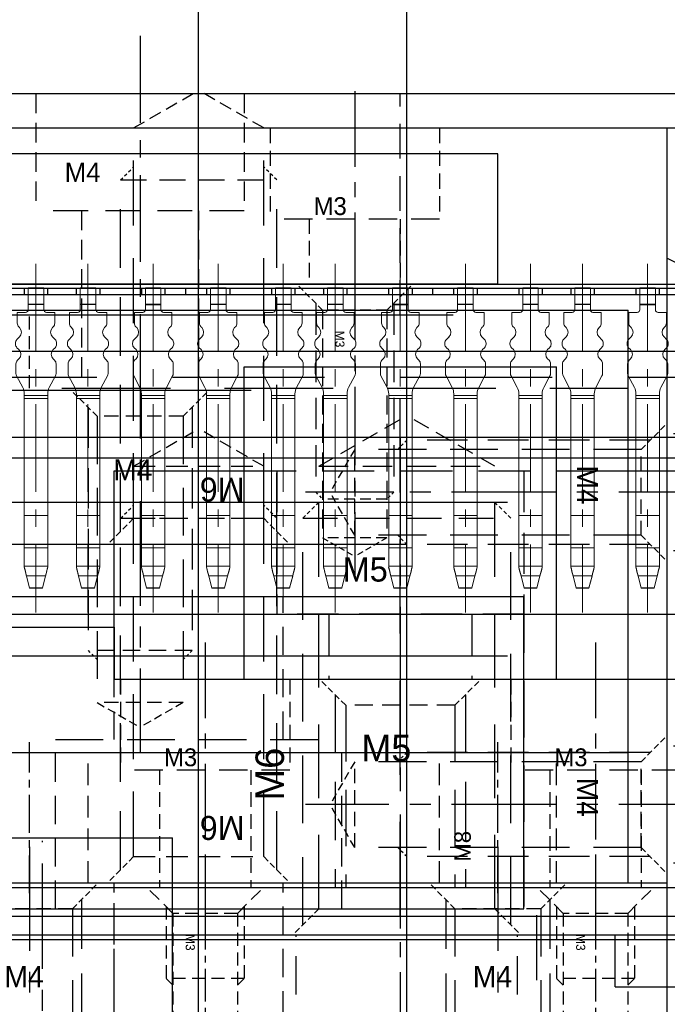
# Model space of a CAD drawing. Header units: millimetres. Extents: x -1657 to 8845, y -11980 to 3013.
# Tile 18 of 256: x 313 to 338, y -924 to -886. Entities that reach past the tile are written whole.
import ezdxf

# ---------------------------------------------------------------- set-up
doc = ezdxf.new("R2010")
doc.units = ezdxf.units.MM
doc.linetypes.add('CENTER', pattern=[2, 1.25, -0.25, 0.25, -0.25])
doc.linetypes.add('DASHED', pattern=[0.75, 0.5, -0.25])
for name, color, linetype in [('01', 6, 'Continuous'), ('图层13', 17, 'Continuous'), ('图层14', 143, 'Continuous'), ('图层17', 150, 'Continuous'), ('图层177', 185, 'Continuous'), ('图层18', 224, 'Continuous'), ('图层19', 51, 'Continuous'), ('图层34', 132, 'Continuous'), ('图层49', 241, 'Continuous'), ('图层60', 143, 'Continuous'), ('图层82', 193, 'Continuous'), ('图层86', 101, 'Continuous'), ('图层91', 161, 'Continuous'), ('导柱', 252, 'Continuous'), ('裁切线轨', 252, 'Continuous')]:
    doc.layers.add(name, color=color, linetype=linetype)

# ---------------------------------------------------------------- blocks, each defined once
blk = doc.blocks.new('10672')
at = {"layer": '01', "color": 1, "linetype": 'CENTER', "lineweight": 9, "ltscale": 2.695376}
for p, q in [((0.717, 1.864), (0.717, -11.529)), ((3.217, 1.864), (3.217, -11.529)), ((5.217, 1.864), (5.217, -11.529)), ((7.717, 1.864), (7.717, -11.529))]:
    blk.add_line(p, q, dxfattribs=at)
at = {"layer": '01', "ltscale": 1.375}
for p, q in [((-0.53, 0.935), (8.97, 0.935)), ((-0.53, 0.685), (-0.53, 0.935)), ((8.97, 0.685), (8.97, 0.935)), ((-0.53, 0.685), (8.97, 0.685))]:
    blk.add_line(p, q, dxfattribs=at)
at = {"layer": '01', "ltscale": 0.075}
for p, q in [((0.267, 0.935), (0.267, 0.685)), ((1.167, 0.935), (1.167, 0.685)), ((2.767, 0.935), (2.767, 0.685)), ((3.667, 0.935), (3.667, 0.685)), ((4.767, 0.935), (4.767, 0.685)), ((5.667, 0.935), (5.667, 0.685)), ((7.267, 0.935), (7.267, 0.685)), ((8.167, 0.935), (8.167, 0.685))]:
    blk.add_line(p, q, dxfattribs=at)
at = {"layer": '01', "linetype": 'Continuous', "lineweight": 15}
for p, q in [((0.42, 0.935), (0.42, 0.1)), ((1.02, 0.935), (1.02, 0.1)), ((2.92, 0.935), (2.92, 0.1)), ((3.52, 0.935), (3.52, 0.1)), ((4.92, 0.935), (4.92, 0.1)), ((5.52, 0.935), (5.52, 0.1)), ((7.42, 0.935), (7.42, 0.1)), ((8.02, 0.935), (8.02, 0.1)), ((0, 0), (0.32, 0)), ((0, 0), (0.32, 0)), ((0, -0.417), (0, 0)), ((0.42, 0.297), (1.02, 0.297)), ((1.44, 0), (1.12, 0)), ((1.44, 0), (1.12, 0)), ((1.44, -0.417), (1.44, 0)), ((2.5, -0.417), (2.5, 0)), ((2.5, 0), (2.82, 0)), ((2.5, 0), (2.82, 0)), ((2.92, 0.297), (3.52, 0.297)), ((3.94, 0), (3.62, 0)), ((3.94, 0), (3.62, 0)), ((3.94, -0.417), (3.94, 0)), ((4.5, -0.417), (4.5, 0)), ((4.5, 0), (4.82, 0)), ((4.5, 0), (4.82, 0)), ((4.92, 0.297), (5.52, 0.297)), ((5.94, 0), (5.62, 0)), ((5.94, 0), (5.62, 0)), ((5.94, -0.417), (5.94, 0)), ((7, -0.417), (7, 0)), ((7, 0), (7.32, 0)), ((7, 0), (7.32, 0)), ((8.44, 0), (8.12, 0)), ((8.44, 0), (8.12, 0)), ((8.44, -0.417), (8.44, 0)), ((0.088, -0.588), (0.059, -0.559)), ((1.352, -0.588), (1.381, -0.559)), ((2.588, -0.588), (2.559, -0.559)), ((3.852, -0.588), (3.881, -0.559)), ((4.588, -0.588), (4.559, -0.559)), ((5.852, -0.588), (5.881, -0.559)), ((7.088, -0.588), (7.059, -0.559)), ((8.352, -0.588), (8.381, -0.559)), ((-0.011, -1.041), (0.088, -0.942)), ((1.451, -1.041), (1.352, -0.942)), ((2.489, -1.041), (2.588, -0.942)), ((3.951, -1.041), (3.852, -0.942)), ((4.489, -1.041), (4.588, -0.942)), ((5.951, -1.041), (5.852, -0.942)), ((6.989, -1.041), (7.088, -0.942)), ((8.451, -1.041), (8.352, -0.942)), ((-0.07, -1.217), (-0.07, -1.183)), ((0.063, -1.433), (-0.011, -1.359)), ((1.377, -1.433), (1.451, -1.359)), ((1.51, -1.217), (1.51, -1.183)), ((2.43, -1.217), (2.43, -1.183)), ((2.563, -1.433), (2.489, -1.359)), ((3.877, -1.433), (3.951, -1.359)), ((4.01, -1.217), (4.01, -1.183)), ((4.43, -1.217), (4.43, -1.183)), ((4.563, -1.433), (4.489, -1.359)), ((5.877, -1.433), (5.951, -1.359)), ((6.01, -1.217), (6.01, -1.183)), ((6.93, -1.217), (6.93, -1.183)), ((7.063, -1.433), (6.989, -1.359)), ((8.377, -1.433), (8.451, -1.359)), ((8.51, -1.217), (8.51, -1.183)), ((0.009, -1.841), (0.063, -1.787)), ((1.431, -1.841), (1.377, -1.787)), ((2.509, -1.841), (2.563, -1.787)), ((3.931, -1.841), (3.877, -1.787)), ((4.509, -1.841), (4.563, -1.787)), ((5.931, -1.841), (5.877, -1.787)), ((7.009, -1.841), (7.063, -1.787)), ((8.431, -1.841), (8.377, -1.787)), ((-0.05, -2.35), (-0.05, -1.983)), ((1.49, -2.35), (1.49, -1.983)), ((2.45, -2.35), (2.45, -1.983)), ((3.99, -2.35), (3.99, -1.983)), ((4.45, -2.35), (4.45, -1.983)), ((5.99, -2.35), (5.99, -1.983)), ((6.95, -2.35), (6.95, -1.983)), ((8.49, -2.35), (8.49, -1.983)), ((0.211, -2.89), (-0.026, -2.444)), ((1.229, -2.89), (1.466, -2.444)), ((2.711, -2.89), (2.474, -2.444)), ((3.729, -2.89), (3.966, -2.444)), ((4.711, -2.89), (4.474, -2.444)), ((5.729, -2.89), (5.966, -2.444)), ((7.211, -2.89), (6.974, -2.444)), ((8.229, -2.89), (8.466, -2.444)), ((0.27, -3.2), (0.27, -3.125)), ((1.17, -3.2), (0.27, -3.2)), ((0.27, -3.306), (0.27, -3.2)), ((1.17, -3.306), (0.27, -3.306)), ((0.27, -7.808), (0.27, -3.306)), ((1.17, -3.2), (1.17, -3.125)), ((1.17, -3.306), (1.17, -3.2)), ((1.17, -7.808), (1.17, -3.306)), ((2.77, -3.2), (2.77, -3.125)), ((3.67, -3.2), (2.77, -3.2)), ((2.77, -3.306), (2.77, -3.2)), ((3.67, -3.306), (2.77, -3.306)), ((2.77, -7.808), (2.77, -3.306)), ((3.67, -3.2), (3.67, -3.125)), ((3.67, -3.306), (3.67, -3.2)), ((3.67, -7.808), (3.67, -3.306)), ((4.77, -3.2), (4.77, -3.125)), ((5.67, -3.2), (4.77, -3.2)), ((4.77, -3.306), (4.77, -3.2)), ((5.67, -3.306), (4.77, -3.306)), ((4.77, -7.808), (4.77, -3.306)), ((5.67, -3.2), (5.67, -3.125)), ((5.67, -3.306), (5.67, -3.2)), ((5.67, -7.808), (5.67, -3.306)), ((7.27, -3.2), (7.27, -3.125)), ((8.17, -3.2), (7.27, -3.2)), ((7.27, -3.306), (7.27, -3.2)), ((8.17, -3.306), (7.27, -3.306)), ((7.27, -7.808), (7.27, -3.306)), ((8.17, -3.2), (8.17, -3.125)), ((8.17, -3.306), (8.17, -3.2)), ((8.17, -7.808), (8.17, -3.306)), ((1.17, -7.808), (0.27, -7.808)), ((0.27, -9.051), (0.27, -7.808)), ((1.17, -9.051), (1.17, -7.808)), ((3.67, -7.808), (2.77, -7.808)), ((2.77, -9.051), (2.77, -7.808)), ((3.67, -9.051), (3.67, -7.808)), ((5.67, -7.808), (4.77, -7.808)), ((4.77, -9.051), (4.77, -7.808)), ((5.67, -9.051), (5.67, -7.808)), ((8.17, -7.808), (7.27, -7.808)), ((7.27, -9.051), (7.27, -7.808)), ((8.17, -9.051), (8.17, -7.808)), ((1.17, -9.051), (0.27, -9.051)), ((0.27, -9.747), (0.27, -9.051)), ((1.17, -9.747), (1.17, -9.051)), ((3.67, -9.051), (2.77, -9.051)), ((2.77, -9.747), (2.77, -9.051)), ((3.67, -9.747), (3.67, -9.051)), ((5.67, -9.051), (4.77, -9.051)), ((4.77, -9.747), (4.77, -9.051)), ((5.67, -9.747), (5.67, -9.051)), ((8.17, -9.051), (7.27, -9.051)), ((7.27, -9.747), (7.27, -9.051)), ((8.17, -9.747), (8.17, -9.051)), ((1.17, -9.747), (0.27, -9.747)), ((0.27, -9.782), (0.27, -9.747)), ((0.27, -9.797), (0.27, -9.782)), ((1.17, -9.782), (1.17, -9.747)), ((1.17, -9.782), (1.17, -9.797)), ((3.67, -9.747), (2.77, -9.747)), ((2.77, -9.782), (2.77, -9.747)), ((2.77, -9.797), (2.77, -9.782)), ((3.67, -9.782), (3.67, -9.747)), ((3.67, -9.782), (3.67, -9.797)), ((5.67, -9.747), (4.77, -9.747)), ((4.77, -9.782), (4.77, -9.747)), ((4.77, -9.797), (4.77, -9.782)), ((5.67, -9.782), (5.67, -9.747)), ((5.67, -9.782), (5.67, -9.797)), ((8.17, -9.747), (7.27, -9.747)), ((7.27, -9.782), (7.27, -9.747)), ((7.27, -9.797), (7.27, -9.782)), ((8.17, -9.782), (8.17, -9.747)), ((8.17, -9.782), (8.17, -9.797)), ((1.083, -10.129), (0.355, -10.129)), ((0.355, -10.129), (0.47, -10.587)), ((0.47, -10.6), (0.355, -10.142)), ((0.965, -10.587), (1.083, -10.129)), ((1.083, -10.142), (0.965, -10.6)), ((3.583, -10.129), (2.855, -10.129)), ((2.855, -10.129), (2.97, -10.587)), ((2.97, -10.6), (2.855, -10.142)), ((3.465, -10.587), (3.583, -10.129)), ((3.583, -10.142), (3.465, -10.6)), ((5.583, -10.129), (4.855, -10.129)), ((4.855, -10.129), (4.97, -10.587)), ((4.97, -10.6), (4.855, -10.142)), ((5.465, -10.587), (5.583, -10.129)), ((5.583, -10.142), (5.465, -10.6)), ((8.083, -10.129), (7.355, -10.129)), ((7.355, -10.129), (7.47, -10.587)), ((7.47, -10.6), (7.355, -10.142)), ((7.965, -10.587), (8.083, -10.129)), ((8.083, -10.142), (7.965, -10.6)), ((0.47, -10.587), (0.47, -10.6)), ((0.965, -10.587), (0.47, -10.587)), ((0.965, -10.6), (0.965, -10.587)), ((2.97, -10.587), (2.97, -10.6)), ((3.465, -10.587), (2.97, -10.587)), ((3.465, -10.6), (3.465, -10.587)), ((4.97, -10.587), (4.97, -10.6)), ((5.465, -10.587), (4.97, -10.587)), ((5.465, -10.6), (5.465, -10.587)), ((7.47, -10.587), (7.47, -10.6)), ((7.965, -10.587), (7.47, -10.587)), ((7.965, -10.6), (7.965, -10.587)), ((0.965, -10.6), (0.47, -10.6)), ((3.465, -10.6), (2.97, -10.6)), ((5.465, -10.6), (4.97, -10.6)), ((7.965, -10.6), (7.47, -10.6))]:
    blk.add_line(p, q, dxfattribs=at)
at = {"layer": '01'}
for p, q in [((1.02, 0.935), (0.42, 0.935)), ((3.52, 0.935), (2.92, 0.935)), ((5.52, 0.935), (4.92, 0.935)), ((8.02, 0.935), (7.42, 0.935)), ((1.02, 0.297), (0.42, 0.297)), ((3.52, 0.297), (2.92, 0.297)), ((3.52, 0.297), (2.92, 0.297)), ((5.52, 0.297), (4.92, 0.297)), ((7.42, 0.297), (8.02, 0.297)), ((8.02, 0.297), (7.42, 0.297))]:
    blk.add_line(p, q, dxfattribs=at)
at = {"layer": '01', "linetype": 'Continuous', "lineweight": 15}
for centre, radius, start, end in [((0.32, 0.1), 0.1, 270, 0), ((0.32, 0.1), 0.1, 270, 0), ((1.12, 0.1), 0.1, 180, 270), ((1.12, 0.1), 0.1, 180, 270), ((2.82, 0.1), 0.1, 270, 0), ((2.82, 0.1), 0.1, 270, 0), ((3.62, 0.1), 0.1, 180, 270), ((3.62, 0.1), 0.1, 180, 270), ((4.82, 0.1), 0.1, 270, 0), ((4.82, 0.1), 0.1, 270, 0), ((5.62, 0.1), 0.1, 180, 270), ((5.62, 0.1), 0.1, 180, 270), ((7.32, 0.1), 0.1, 270, 0), ((7.32, 0.1), 0.1, 270, 0), ((8.12, 0.1), 0.1, 180, 270), ((8.12, 0.1), 0.1, 180, 270), ((0.2, -0.417), 0.2, 180, 225), ((-0.089, -0.765), 0.25, 315, 45), ((1.529, -0.765), 0.25, 135, 225), ((1.24, -0.417), 0.2, 315, 0), ((2.7, -0.417), 0.2, 180, 225), ((2.411, -0.765), 0.25, 315, 45), ((4.029, -0.765), 0.25, 135, 225), ((3.74, -0.417), 0.2, 315, 0), ((4.7, -0.417), 0.2, 180, 225), ((4.411, -0.765), 0.25, 315, 45), ((6.029, -0.765), 0.25, 135, 225), ((5.74, -0.417), 0.2, 315, 0), ((7.2, -0.417), 0.2, 180, 225), ((6.911, -0.765), 0.25, 315, 45), ((8.529, -0.765), 0.25, 135, 225), ((8.24, -0.417), 0.2, 315, 0), ((0.13, -1.183), 0.2, 135, 180), ((1.31, -1.183), 0.2, 0, 45), ((2.63, -1.183), 0.2, 135, 180), ((3.81, -1.183), 0.2, 0, 45), ((4.63, -1.183), 0.2, 135, 180), ((5.81, -1.183), 0.2, 0, 45), ((7.13, -1.183), 0.2, 135, 180), ((8.31, -1.183), 0.2, 0, 45), ((0.13, -1.217), 0.2, 180, 225), ((-0.114, -1.61), 0.25, 315, 45), ((1.554, -1.61), 0.25, 135, 225), ((1.31, -1.217), 0.2, 315, 0), ((2.63, -1.217), 0.2, 180, 225), ((2.386, -1.61), 0.25, 315, 45), ((4.054, -1.61), 0.25, 135, 225), ((3.81, -1.217), 0.2, 315, 0), ((4.63, -1.217), 0.2, 180, 225), ((4.386, -1.61), 0.25, 315, 45), ((6.054, -1.61), 0.25, 135, 225), ((5.81, -1.217), 0.2, 315, 0), ((7.13, -1.217), 0.2, 180, 225), ((6.886, -1.61), 0.25, 315, 45), ((8.554, -1.61), 0.25, 135, 225), ((8.31, -1.217), 0.2, 315, 0), ((0.15, -1.983), 0.2, 135, 180), ((1.29, -1.983), 0.2, 0, 45), ((2.65, -1.983), 0.2, 135, 180), ((3.79, -1.983), 0.2, 0, 45), ((4.65, -1.983), 0.2, 135, 180), ((5.79, -1.983), 0.2, 0, 45), ((7.15, -1.983), 0.2, 135, 180), ((8.29, -1.983), 0.2, 0, 45), ((0.15, -2.35), 0.2, 180, 208.0725), ((1.29, -2.35), 0.2, 331.9275, 0), ((2.65, -2.35), 0.2, 180, 208.0725), ((3.79, -2.35), 0.2, 331.9275, 0), ((4.65, -2.35), 0.2, 180, 208.0725), ((5.79, -2.35), 0.2, 331.9275, 0), ((7.15, -2.35), 0.2, 180, 208.0725), ((8.29, -2.35), 0.2, 331.9275, 0), ((-0.23, -3.125), 0.5, 0, 28.0725), ((1.67, -3.125), 0.5, 151.9275, 180), ((2.27, -3.125), 0.5, 0, 28.0725), ((2.27, -3.125), 0.5, 0, 28.0725), ((4.17, -3.125), 0.5, 151.9275, 180), ((4.27, -3.125), 0.5, 0, 28.0725), ((6.17, -3.125), 0.5, 151.9275, 180), ((6.77, -3.125), 0.5, 0, 28.0725), ((8.67, -3.125), 0.5, 151.9275, 180)]:
    blk.add_arc(centre, radius, start, end, dxfattribs=at)
for centre, major_axis, ratio, start_param, end_param in [((0.355, -10.1), (-0.137, 0.55), 0.012316, 0.950782, 1.620081), ((0.355, -10.1), (-0.2, 0.8), 0.012316, 1.179406, 1.620081), ((1.083, -10.1), (0.141, 0.55), 0.012587, 4.663251, 5.33255), ((1.083, -10.1), (0.205, 0.8), 0.012587, 4.663251, 5.103926), ((2.855, -10.1), (-0.137, 0.55), 0.012316, 0.950782, 1.620081), ((2.855, -10.1), (-0.2, 0.8), 0.012316, 1.179406, 1.620081), ((3.583, -10.1), (0.141, 0.55), 0.012587, 4.663251, 5.33255), ((3.583, -10.1), (0.205, 0.8), 0.012587, 4.663251, 5.103926), ((4.855, -10.1), (-0.137, 0.55), 0.012316, 0.950782, 1.620081), ((4.855, -10.1), (-0.2, 0.8), 0.012316, 1.179406, 1.620081), ((5.583, -10.1), (0.141, 0.55), 0.012587, 4.663251, 5.33255), ((5.583, -10.1), (0.205, 0.8), 0.012587, 4.663251, 5.103926), ((7.355, -10.1), (-0.137, 0.55), 0.012316, 0.950782, 1.620081), ((7.355, -10.1), (-0.2, 0.8), 0.012316, 1.179406, 1.620081), ((8.083, -10.1), (0.141, 0.55), 0.012587, 4.663251, 5.33255), ((8.083, -10.1), (0.205, 0.8), 0.012587, 4.663251, 5.103926)]:
    blk.add_ellipse(centre, major_axis=major_axis, ratio=ratio, start_param=start_param, end_param=end_param, dxfattribs=at)
blk = doc.blocks.new('10DF8')
at = {"layer": '图层17', "color": 1, "linetype": 'CENTER', "ltscale": 2.329099}
blk.add_line((-3.25, 4.911), (-3.25, -4.116), dxfattribs=at)
at = {"layer": '图层17', "color": 4, "linetype": 'DASHED', "ltscale": 1.166667}
for p, q in [((-6.5, 3.5), (-6.5, 0)), ((0, 3.5), (0, 0))]:
    blk.add_line(p, q, dxfattribs=at)
at = {"layer": '图层17', "color": 4, "linetype": 'DASHED', "ltscale": 2.166667}
blk.add_line((0, 0), (-6.5, 0), dxfattribs=at)
at = {"layer": '图层17', "color": 4, "linetype": 'DASHED', "ltscale": 1.125}
for p, q in [((-5, 0), (-5, -2.5)), ((-1.5, 0), (-1.5, -2.5))]:
    blk.add_line(p, q, dxfattribs=at)
at = {"layer": '图层17', "linetype": 'DASHED', "ltscale": 3}
blk.add_text('M3', height=0.6863, dxfattribs=at).set_placement((-4.832, 0.154))
blk = doc.blocks.new('3F')
at = {"color": 4, "linetype": 'DASHED', "ltscale": 0.471405}
for p, q in [((1, 1.237), (0, 2.237)), ((1, -1.237), (0, -2.237))]:
    blk.add_line(p, q, dxfattribs=at)
at = {"color": 4, "linetype": 'DASHED', "ltscale": 2.420833}
for p, q in [((0.738, 1.5), (8, 1.5)), ((0.738, -1.5), (8, -1.5))]:
    blk.add_line(p, q, dxfattribs=at)
at = {"color": 4, "linetype": 'DASHED', "ltscale": 1.458333}
for p, q in [((1, 1.237), (9.75, 1.237)), ((1, -1.237), (9.75, -1.237))]:
    blk.add_line(p, q, dxfattribs=at)
at = {"color": 4, "linetype": 'DASHED', "ltscale": 0.825}
for p, q in [((1, 1.237), (1, -1.237)), ((8.262, 1.237), (8.262, -1.237)), ((9.75, 1.237), (9.75, -1.237))]:
    blk.add_line(p, q, dxfattribs=at)
at = {"color": 4, "linetype": 'DASHED', "ltscale": 0.123744}
for p, q in [((8, 1.5), (8.262, 1.237)), ((8, -1.5), (8.262, -1.237))]:
    blk.add_line(p, q, dxfattribs=at)
at = {"color": 4, "linetype": 'DASHED'}
blk.add_line((8, 1.5), (8, -1.5), dxfattribs=at)
at = {"color": 4, "linetype": 'DASHED', "ltscale": 0.476314}
for p in [(9.75, 1.237), (9.75, -1.237)]:
    blk.add_line(p, (10.464, 0), dxfattribs=at)
at = {"color": 1, "linetype": 'CENTER', "ltscale": 2.408031}
blk.add_line((-0.867, 0), (11.173, 0), dxfattribs=at)
at = {"linetype": 'DASHED'}
blk.add_text('M3', height=0.3465, dxfattribs=at).set_placement((1.789, -0.745))
blk = doc.blocks.new('6F')
at = {"color": 4, "linetype": 'DASHED', "ltscale": 0.471405}
for p, q in [((1, 2.5), (0, 3.5)), ((1, -2.5), (0, -3.5))]:
    blk.add_line(p, q, dxfattribs=at)
at = {"color": 4, "linetype": 'DASHED', "ltscale": 4.5}
for p, q in [((0.5, 3), (14, 3)), ((0.5, -3), (14, -3))]:
    blk.add_line(p, q, dxfattribs=at)
at = {"color": 4, "linetype": 'DASHED', "ltscale": 0.235702}
for p, q in [((14, 3), (14.5, 2.5)), ((14, -3), (14.5, -2.5))]:
    blk.add_line(p, q, dxfattribs=at)
at = {"color": 4, "linetype": 'DASHED', "ltscale": 2}
blk.add_line((14, 3), (14, -3), dxfattribs=at)
at = {"color": 4, "linetype": 'DASHED', "ltscale": 1.666667}
for p, q in [((1, 2.5), (1, -2.5)), ((16, 2.5), (16, -2.5))]:
    blk.add_line(p, q, dxfattribs=at)
at = {"color": 4, "linetype": 'DASHED', "ltscale": 5}
for p, q in [((1, 2.5), (16, 2.5)), ((1, -2.5), (16, -2.5))]:
    blk.add_line(p, q, dxfattribs=at)
at = {"color": 4, "linetype": 'DASHED', "ltscale": 0.96225}
for p in [(16, 2.5), (16, -2.5)]:
    blk.add_line(p, (17.443, 0), dxfattribs=at)
at = {"color": 1, "linetype": 'CENTER', "ltscale": 4.23765}
blk.add_line((-2.156, 0), (19.033, 0), dxfattribs=at)
blk.add_text('M6', height=0.9239, rotation=90).set_placement((2.565, -1.765))
blk = doc.blocks.new('10EA9')
at = {"layer": '导柱', "ltscale": 4}
for p, q in [((-5, -19.5), (-5, 3.5)), ((0, -19.5), (0, 3.5)), ((-15, -16), (-15, 0)), ((-15, -16), (-5, -16)), ((0, -16), (93.5, -16)), ((-5, -19.5), (0, -19.5))]:
    blk.add_line(p, q, dxfattribs=at)
at = {"layer": '导柱', "color": 1, "linetype": 'CENTER', "ltscale": 25.52}
blk.add_line((-23.8, -8), (103.8, -8), dxfattribs=at)
at = {"layer": '导柱', "ltscale": 4}
blk.add_blockref('6F', (-15, -8), dxfattribs=at)
blk = doc.blocks.new('8F')
at = {"color": 4, "linetype": 'DASHED', "ltscale": 0.471405}
for p, q in [((1, 3.375), (0, 4.375)), ((1, -3.375), (0, -4.375))]:
    blk.add_line(p, q, dxfattribs=at)
at = {"color": 4, "linetype": 'DASHED', "ltscale": 5.208333}
for p, q in [((0.375, 4), (16, 4)), ((0.375, -4), (16, -4))]:
    blk.add_line(p, q, dxfattribs=at)
at = {"color": 4, "linetype": 'DASHED', "ltscale": 0.294628}
for p, q in [((16, 4), (16.625, 3.375)), ((16, -4), (16.625, -3.375))]:
    blk.add_line(p, q, dxfattribs=at)
at = {"color": 4, "linetype": 'DASHED', "ltscale": 2.666667}
blk.add_line((16, 4), (16, -4), dxfattribs=at)
at = {"color": 4, "linetype": 'DASHED', "ltscale": 2.25}
for p, q in [((1, 3.375), (1, -3.375)), ((18, 3.375), (18, -3.375))]:
    blk.add_line(p, q, dxfattribs=at)
at = {"color": 4, "linetype": 'DASHED', "ltscale": 5.666667}
for p, q in [((1, 3.375), (18, 3.375)), ((1, -3.375), (18, -3.375))]:
    blk.add_line(p, q, dxfattribs=at)
at = {"color": 4, "linetype": 'DASHED', "ltscale": 1.299038}
for p in [(18, 3.375), (18, -3.375)]:
    blk.add_line(p, (19.949, 0), dxfattribs=at)
at = {"color": 1, "linetype": 'CENTER', "ltscale": 4.620811}
blk.add_line((-2.156, 0), (20.948, 0), dxfattribs=at)
blk.add_text('M8', height=0.635).set_placement((2.81, -2.459))
blk = doc.blocks.new('114C7')
at = {"layer": '图层19', "color": 1, "linetype": 'CENTER', "ltscale": 4.971162}
blk.add_line((7, -10.692), (7, 7.323), dxfattribs=at)
at = {"layer": '图层19', "color": 4, "linetype": 'DASHED', "ltscale": 2.944444}
for p, q in [((2.75, 0), (2.75, 4.5)), ((11.25, 0), (11.25, 4.5))]:
    blk.add_line(p, q, dxfattribs=at)
at = {"layer": '图层19', "color": 4, "linetype": 'DASHED', "ltscale": 4.666667}
blk.add_line((0, 0), (14, 0), dxfattribs=at)
at = {"layer": '图层19', "color": 4, "linetype": 'DASHED', "ltscale": 2.833333}
for p, q in [((0, -8.5), (0, 0)), ((14, -8.5), (14, 0))]:
    blk.add_line(p, q, dxfattribs=at)
at = {"layer": '图层19', "ltscale": 5}
blk.add_text('M8', height=1.4234, rotation=180, dxfattribs=at).set_placement((11.345, -2.502))
blk = doc.blocks.new('12606')
at = {"layer": '图层19', "color": 1, "linetype": 'CENTER', "ltscale": 3.728372}
blk.add_line((-3.25, -7.894), (-3.25, 10.61), dxfattribs=at)
at = {"layer": '图层19', "color": 4, "linetype": 'DASHED', "ltscale": 2.166667}
for p, q in [((-6.5, 0), (-6.5, 8.5)), ((0, 0), (0, 8.5)), ((-8.75, -6.5), (-8.75, 0)), ((2.25, -6.5), (2.25, 0))]:
    blk.add_line(p, q, dxfattribs=at)
at = {"layer": '图层19', "color": 4, "linetype": 'DASHED', "ltscale": 3.666667}
blk.add_line((-8.75, 0), (2.25, 0), dxfattribs=at)
at = {"layer": '图层19', "ltscale": 4}
blk.add_text('M6', height=1.0943, rotation=90, dxfattribs=at).set_placement((0.029, -2.345))
blk = doc.blocks.new('126FD')
at = {"layer": '图层18', "color": 1, "linetype": 'CENTER', "ltscale": 3.728372}
blk.add_line((5.5, -7.894), (5.5, 7.61), dxfattribs=at)
at = {"layer": '图层18', "color": 4, "linetype": 'DASHED', "ltscale": 2.166667}
for p, q in [((2.25, 0), (2.25, 5.5)), ((8.75, 0), (8.75, 5.5)), ((0, -6.5), (0, 0)), ((11, -6.5), (11, 0))]:
    blk.add_line(p, q, dxfattribs=at)
at = {"layer": '图层18', "color": 4, "linetype": 'DASHED', "ltscale": 3.666667}
blk.add_line((0, 0), (11, 0), dxfattribs=at)
at = {"layer": '图层18', "ltscale": 4}
blk.add_text('M6', height=1.0943, rotation=90, dxfattribs=at).set_placement((8.779, -2.345))
blk = doc.blocks.new('13384')
at = {"layer": '图层49', "color": 4, "linetype": 'DASHED', "ltscale": 1.5}
for p, q in [((-2.215, 4), (-6.715, 4)), ((-6.715, 2.25), (-12.215, 2.25)), ((-6.715, -2.25), (-12.215, -2.25)), ((-2.215, -4), (-6.715, -4))]:
    blk.add_line(p, q, dxfattribs=at)
at = {"layer": '图层49', "color": 4, "linetype": 'DASHED', "ltscale": 2.666667}
blk.add_line((-6.715, -4), (-6.715, 4), dxfattribs=at)
at = {"layer": '图层49', "color": 1, "linetype": 'CENTER', "ltscale": 2.671598}
blk.add_line((0, 0), (-14.358, 0), dxfattribs=at)
at = {"layer": '图层49'}
blk.add_text('M4', height=0.743, rotation=270, dxfattribs=at).set_placement((-5.607, 2.897))
blk = doc.blocks.new('1338C')
at = {"layer": '图层49', "color": 4, "linetype": 'DASHED', "ltscale": 1.5}
for p, q in [((-2.215, 4), (-6.715, 4)), ((-6.715, 2.25), (-12.215, 2.25)), ((-6.715, -2.25), (-12.215, -2.25)), ((-2.215, -4), (-6.715, -4))]:
    blk.add_line(p, q, dxfattribs=at)
at = {"layer": '图层49', "color": 4, "linetype": 'DASHED', "ltscale": 2.666667}
blk.add_line((-6.715, -4), (-6.715, 4), dxfattribs=at)
at = {"layer": '图层49', "color": 1, "linetype": 'CENTER', "ltscale": 2.671598}
blk.add_line((0, 0), (-14.358, 0), dxfattribs=at)
at = {"layer": '图层49'}
blk.add_text('M4', height=0.743, rotation=270, dxfattribs=at).set_placement((-5.607, 2.897))
blk = doc.blocks.new('4F')
at = {"color": 4, "linetype": 'DASHED', "ltscale": 0.471405}
for p, q in [((1, 1.65), (0, 2.65)), ((1, -1.65), (0, -2.65))]:
    blk.add_line(p, q, dxfattribs=at)
at = {"color": 4, "linetype": 'DASHED', "ltscale": 3.116667}
for p, q in [((0.65, 2), (10, 2)), ((0.65, -2), (10, -2))]:
    blk.add_line(p, q, dxfattribs=at)
at = {"color": 4, "linetype": 'DASHED', "ltscale": 0.164992}
for p, q in [((10, 2), (10.35, 1.65)), ((10, -2), (10.35, -1.65))]:
    blk.add_line(p, q, dxfattribs=at)
at = {"color": 4, "linetype": 'DASHED', "ltscale": 1.333333}
blk.add_line((10, 2), (10, -2), dxfattribs=at)
at = {"color": 4, "linetype": 'DASHED', "ltscale": 1.1}
for p, q in [((1, 1.65), (1, -1.65)), ((12, 1.65), (12, -1.65))]:
    blk.add_line(p, q, dxfattribs=at)
at = {"color": 4, "linetype": 'DASHED', "ltscale": 3.666667}
for p, q in [((1, 1.65), (12, 1.65)), ((1, -1.65), (12, -1.65))]:
    blk.add_line(p, q, dxfattribs=at)
at = {"color": 4, "linetype": 'DASHED', "ltscale": 0.635085}
for p in [(12, 1.65), (12, -1.65)]:
    blk.add_line(p, (12.953, 0), dxfattribs=at)
at = {"color": 1, "linetype": 'CENTER', "ltscale": 3.210708}
blk.add_line((-2.156, 0), (13.898, 0), dxfattribs=at)
blk.add_text('M4', height=0.8081, rotation=90).set_placement((3.463, -1.03))
blk = doc.blocks.new('14F41')
at = {"layer": '图层19', "color": 1, "linetype": 'CENTER', "ltscale": 3.238837}
blk.add_line((-2.75, -6.762), (-2.75, 11.107), dxfattribs=at)
at = {"layer": '图层19', "color": 4, "linetype": 'DASHED', "ltscale": 3.166667}
for p, q in [((-5.5, 0), (-5.5, 9.5)), ((0, 0), (0, 9.5)), ((-7.5, -5.5), (-7.5, 0)), ((-7.5, 0), (2, 0)), ((2, -5.5), (2, 0))]:
    blk.add_line(p, q, dxfattribs=at)
at = {"layer": '图层19', "ltscale": 3}
blk.add_text('M5', height=0.93, rotation=180, dxfattribs=at).set_placement((-0.539, -1.25))
blk = doc.blocks.new('192CE')
at = {"layer": '图层82', "color": 1, "linetype": 'CENTER', "ltscale": 2.671598}
blk.add_line((-4, 6.715), (-4, -8.543), dxfattribs=at)
at = {"layer": '图层82', "color": 4, "linetype": 'DASHED', "ltscale": 1.5}
for p, q in [((-8, 4.5), (-8, 0)), ((0, 4.5), (0, 0)), ((-6.25, 0), (-6.25, -6.4)), ((-1.75, 0), (-1.75, -6.4))]:
    blk.add_line(p, q, dxfattribs=at)
at = {"layer": '图层82', "color": 4, "linetype": 'DASHED', "ltscale": 2.666667}
blk.add_line((0, 0), (-8, 0), dxfattribs=at)
at = {"layer": '图层82'}
blk.add_text('M4', height=0.743, dxfattribs=at).set_placement((-6.897, 1.108))
blk = doc.blocks.new('52ADC')
at = {"layer": '裁切线轨', "color": 1, "linetype": 'CENTER'}
for p, q in [((-1.237, 1.867), (-1.237, -5.673)), ((13.763, 1.867), (13.763, -5.673))]:
    blk.add_line(p, q, dxfattribs=at)
at = {"layer": '裁切线轨', "color": 1, "linetype": 'CENTER', "ltscale": 2.32}
blk.add_line((6.263, -9.8), (6.263, 1.8), dxfattribs=at)
at = {"layer": '裁切线轨', "ltscale": 1.5}
for p, q in [((-12.137, 1), (24.663, 1)), ((-12.137, -9), (-12.137, 1)), ((24.663, -9), (24.663, 1)), ((-12.137, -9), (24.663, -9))]:
    blk.add_line(p, q, dxfattribs=at)
at = {"layer": '裁切线轨', "color": 4, "linetype": 'DASHED'}
for p, q in [((-2.475, 0), (-3.475, 1)), ((0, 0), (1, 1)), ((12.525, 0), (11.525, 1)), ((15, 0), (16, 1)), ((-2.737, 0.262), (-2.737, -2.5)), ((-2.475, 0), (-2.475, -4.25)), ((0, 0), (-2.475, 0)), ((0, 0), (0, -4.25)), ((0.262, 0.262), (0.262, -2.5)), ((12.263, 0.262), (12.263, -2.5)), ((12.525, 0), (12.525, -4.25)), ((15, 0), (12.525, 0)), ((15, 0), (15, -4.25)), ((15.262, 0.262), (15.262, -2.5)), ((-2.737, -2.5), (-2.475, -2.762)), ((0.262, -2.5), (-2.737, -2.5)), ((0.262, -2.5), (0, -2.762)), ((12.263, -2.5), (12.525, -2.762)), ((15.262, -2.5), (12.263, -2.5)), ((15.262, -2.5), (15, -2.762)), ((0, -4.25), (-2.475, -4.25)), ((-2.475, -4.25), (-1.237, -4.964)), ((0, -4.25), (-1.237, -4.964)), ((15, -4.25), (12.525, -4.25)), ((12.525, -4.25), (13.763, -4.964)), ((15, -4.25), (13.763, -4.964))]:
    blk.add_line(p, q, dxfattribs=at)
at = {"layer": '裁切线轨', "color": 4, "linetype": 'DASHED', "ltscale": 12.266667}
blk.add_line((-12.137, -4.65), (24.663, -4.65), dxfattribs=at)
at = {"layer": '裁切线轨', "linetype": 'DASHED'}
for p in [(-1.982, -0.789), (13.018, -0.789)]:
    blk.add_text('M3', height=0.3465, rotation=270, dxfattribs=at).set_placement(p)
blk = doc.blocks.new('19F04')
at = {"layer": '图层86', "color": 1, "linetype": 'CENTER', "ltscale": 3.6}
blk.add_line((-2.1, 3), (-2.1, -8.576), dxfattribs=at)
at = {"layer": '图层86', "color": 4, "linetype": 'DASHED', "ltscale": 0.471405}
for p, q in [((-4.2, 0), (-5.2, 1)), ((0, 0), (1, 1))]:
    blk.add_line(p, q, dxfattribs=at)
at = {"layer": '图层86', "color": 4, "linetype": 'DASHED', "ltscale": 4.466667}
for p, q in [((-4.6, 0.4), (-4.6, -7)), ((0.4, 0.4), (0.4, -7))]:
    blk.add_line(p, q, dxfattribs=at)
at = {"layer": '图层86', "color": 4, "linetype": 'DASHED', "ltscale": 1.4}
blk.add_line((0, 0), (-4.2, 0), dxfattribs=at)
at = {"layer": '图层86', "color": 4, "linetype": 'DASHED', "ltscale": 4.333333}
for p, q in [((-4.2, 0), (-4.2, -7)), ((0, 0), (0, -7))]:
    blk.add_line(p, q, dxfattribs=at)
at = {"layer": '图层86'}
blk.add_text('M5', height=1.0315, dxfattribs=at).set_placement((-3.593, -2.161))
blk = doc.blocks.new('6B0A1')
at = {"layer": '图层86', "color": 1, "linetype": 'CENTER', "ltscale": 2.329099}
blk.add_line((0, 0), (0, -10.899), dxfattribs=at)
at = {"layer": '图层86', "color": 4, "linetype": 'DASHED', "ltscale": 1.166667}
for p, q in [((-3.25, -1.411), (-3.25, -4.911)), ((3.25, -1.411), (3.25, -4.911))]:
    blk.add_line(p, q, dxfattribs=at)
at = {"layer": '图层86', "color": 4, "linetype": 'DASHED', "ltscale": 2.166667}
blk.add_line((3.25, -4.911), (-3.25, -4.911), dxfattribs=at)
at = {"layer": '图层86', "color": 4, "linetype": 'DASHED', "ltscale": 1.125}
for p, q in [((-1.75, -4.911), (-1.75, -9.411)), ((1.75, -4.911), (1.75, -9.411))]:
    blk.add_line(p, q, dxfattribs=at)
at = {"layer": '图层86', "linetype": 'DASHED', "ltscale": 3}
blk.add_text('M3', height=0.6863, dxfattribs=at).set_placement((-1.582, -4.757))
blk = doc.blocks.new('6B0A8')
at = {"layer": '图层86', "color": 1, "linetype": 'CENTER', "ltscale": 2.329099}
blk.add_line((0, 0), (0, -10.899), dxfattribs=at)
at = {"layer": '图层86', "color": 4, "linetype": 'DASHED', "ltscale": 1.166667}
for p, q in [((-3.25, -1.411), (-3.25, -4.911)), ((3.25, -1.411), (3.25, -4.911))]:
    blk.add_line(p, q, dxfattribs=at)
at = {"layer": '图层86', "color": 4, "linetype": 'DASHED', "ltscale": 2.166667}
blk.add_line((3.25, -4.911), (-3.25, -4.911), dxfattribs=at)
at = {"layer": '图层86', "color": 4, "linetype": 'DASHED', "ltscale": 1.125}
for p, q in [((-1.75, -4.911), (-1.75, -9.411)), ((1.75, -4.911), (1.75, -9.411))]:
    blk.add_line(p, q, dxfattribs=at)
at = {"layer": '图层86', "linetype": 'DASHED', "ltscale": 3}
blk.add_text('M3', height=0.6863, dxfattribs=at).set_placement((-1.582, -4.757))
blk = doc.blocks.new('6B0D5')
at = {"layer": '图层91', "color": 1, "linetype": 'CENTER', "ltscale": 3.238837}
blk.add_line((0, 0), (0, -10.413), dxfattribs=at)
at = {"layer": '图层91', "color": 4, "linetype": 'DASHED', "ltscale": 3.166667}
for p, q in [((-4.75, -1.262), (-4.75, -6.762)), ((4.75, -1.262), (4.75, -6.762)), ((4.75, -6.762), (-4.75, -6.762)), ((-2.75, -6.762), (-2.75, -9.262)), ((2.75, -6.762), (2.75, -9.262))]:
    blk.add_line(p, q, dxfattribs=at)
at = {"layer": '图层91', "ltscale": 3}
blk.add_text('M5', height=0.93, dxfattribs=at).set_placement((-2.211, -5.513))
blk = doc.blocks.new('6BFC2')
at = {"layer": '图层19', "color": 1, "linetype": 'CENTER', "ltscale": 3.2}
blk.add_line((-2, 2.026), (-2, -15.899), dxfattribs=at)
at = {"layer": '图层19', "color": 4, "linetype": 'DASHED', "ltscale": 0.471405}
for p, q in [((-3.65, -0.35), (-4.65, 0.65)), ((-0.35, -0.35), (0.65, 0.65))]:
    blk.add_line(p, q, dxfattribs=at)
at = {"layer": '图层19', "color": 4, "linetype": 'DASHED', "ltscale": 3.783333}
for p, q in [((-4, 0), (-4, -14.35)), ((0, 0), (0, -14.35))]:
    blk.add_line(p, q, dxfattribs=at)
at = {"layer": '图层19', "color": 4, "linetype": 'DASHED', "ltscale": 3.666667}
for p, q in [((-3.65, -0.35), (-3.65, -14.35)), ((-0.35, -0.35), (-0.35, -14.35))]:
    blk.add_line(p, q, dxfattribs=at)
at = {"layer": '图层19', "color": 4, "linetype": 'DASHED', "ltscale": 1.1}
blk.add_line((-0.35, -0.35), (-3.65, -0.35), dxfattribs=at)
at = {"layer": '图层19'}
blk.add_text('M4', height=0.8143, dxfattribs=at).set_placement((-2.964, -3.367))

msp = doc.modelspace()

# ---------------------------------------------------------------- linework, layer by layer
at = {"layer": '图层13', "ltscale": 1.375}
for p, q in [((258.9098, -898.9622), (480.2098, -898.9622)), ((258.9098, -902.2622), (595.9098, -902.2622)), ((258.9098, -909.0622), (595.9098, -909.0622)), ((258.9098, -920.6622), (595.9098, -920.6622))]:
    msp.add_line(p, q, dxfattribs=at)
at = {"layer": '图层13', "color": 4, "linetype": 'DASHED', "ltscale": 7.233333}
msp.add_line((327.7098, -920.6622), (327.7098, -898.9622), dxfattribs=at)
at = {"layer": '图层13', "color": 4, "linetype": 'DASHED', "ltscale": 22.933333}
msp.add_line((258.9098, -900.4622), (327.7098, -900.4622), dxfattribs=at)
at = {"layer": '图层13', "color": 4, "linetype": 'DASHED', "ltscale": 58.333333}
for p, q in [((258.9098, -904.7622), (595.9098, -904.7622)), ((258.9098, -910.6622), (595.9098, -910.6622))]:
    msp.add_line(p, q, dxfattribs=at)
at = {"layer": '图层14', "color": 1, "linetype": 'CENTER', "ltscale": 5.8}
msp.add_line((319.9598, -923.3822), (319.9598, -894.3822), dxfattribs=at)
at = {"layer": '图层14', "ltscale": 0.625}
for p, q in [((137.9598, -896.3822), (347.4598, -896.3822)), ((309.9598, -896.7822), (337.9598, -896.7822)), ((137.9598, -921.3822), (347.4598, -921.3822))]:
    msp.add_line(p, q, dxfattribs=at)
at = {"layer": '图层14', "color": 4, "linetype": 'DASHED', "ltscale": 4}
msp.add_line((327.9598, -908.3822), (327.9598, -896.3822), dxfattribs=at)
at = {"layer": '图层14', "ltscale": 2}
msp.add_line((337.9598, -921.3822), (337.9598, -896.3822), dxfattribs=at)
at = {"layer": '图层14', "color": 4, "linetype": 'DASHED', "ltscale": 8.333333}
msp.add_line((307.4598, -908.3822), (332.4598, -908.3822), dxfattribs=at)
at = {"layer": '图层14', "color": 4, "linetype": 'DASHED', "ltscale": 4.333333}
msp.add_line((332.4598, -908.3822), (332.4598, -921.3822), dxfattribs=at)
at = {"layer": '图层17', "ltscale": 0.45}
for p, q in [((237.9598, -890.3822), (337.9598, -890.3822)), ((337.9598, -896.3822), (337.9598, -890.3822)), ((237.9598, -896.3822), (337.9598, -896.3822))]:
    msp.add_line(p, q, dxfattribs=at)
at = {"layer": '图层177', "ltscale": 5}
for p, q in [((308.4598, -897.3822), (336.4598, -897.3822)), ((336.4598, -919.3822), (336.4598, -897.3822)), ((308.4598, -914.3822), (336.4598, -914.3822)), ((308.4598, -919.3822), (336.4598, -919.3822))]:
    msp.add_line(p, q, dxfattribs=at)
at = {"layer": '图层177', "color": 4, "linetype": 'DASHED'}
msp.add_line((313.4598, -900.3822), (313.4598, -897.3822), dxfattribs=at)
at = {"layer": '图层177', "color": 4, "linetype": 'DASHED', "ltscale": 8.333333}
msp.add_line((308.4598, -900.3822), (336.4598, -900.3822), dxfattribs=at)
at = {"layer": '图层177', "color": 1, "linetype": 'CENTER', "ltscale": 1.16}
for p, q in [((313.4598, -919.7822), (313.4598, -913.9822)), ((331.4598, -919.7822), (331.4598, -913.9822))]:
    msp.add_line(p, q, dxfattribs=at)
at = {"layer": '图层177', "color": 4, "linetype": 'DASHED', "ltscale": 1.666667}
for p, q in [((315.7098, -919.3822), (315.7098, -914.3822)), ((329.2098, -919.3822), (329.2098, -914.3822)), ((333.7098, -919.3822), (333.7098, -914.3822))]:
    msp.add_line(p, q, dxfattribs=at)
at = {"layer": '图层18', "ltscale": 6.25}
for p, q in [((307.4598, -908.3822), (332.4598, -908.3822)), ((332.4598, -920.3822), (332.4598, -908.3822)), ((307.4598, -920.3822), (332.4598, -920.3822))]:
    msp.add_line(p, q, dxfattribs=at)
at = {"layer": '图层19', "ltscale": 6.25}
for p in [(137.9598, -919.3822), (337.9598, -934.3822)]:
    msp.add_line(p, (337.9598, -919.3822), dxfattribs=at)
at = {"layer": '图层19', "color": 4, "linetype": 'DASHED', "ltscale": 5}
msp.add_line((332.9598, -934.3822), (332.9598, -919.3822), dxfattribs=at)
at = {"layer": '图层19', "color": 4, "linetype": 'DASHED', "ltscale": 66.666667}
msp.add_line((137.9598, -921.3822), (337.9598, -921.3822), dxfattribs=at)
at = {"layer": '图层34', "color": 1, "linetype": 'CENTER', "ltscale": 28.536}
msp.add_line((319.9598, -929.2222), (319.9598, -786.5422), dxfattribs=at)
at = {"layer": '图层34', "ltscale": 10}
for p, q in [((327.9598, -919.3822), (327.9598, -796.3822)), ((311.9598, -919.3822), (327.9598, -919.3822))]:
    msp.add_line(p, q, dxfattribs=at)
at = {"layer": '图层49', "ltscale": 2}
for p, q in [((337.9598, -921.3822), (337.9598, -890.3822)), ((337.9598, -890.3822), (347.9598, -890.3822)), ((337.9598, -895.3822), (339.9598, -896.3822)), ((337.9598, -896.7822), (347.9598, -896.7822)), ((335.9598, -923.3822), (335.9598, -921.3822)), ((335.9598, -921.3822), (337.9598, -921.3822)), ((335.9598, -923.3822), (347.9598, -923.3822))]:
    msp.add_line(p, q, dxfattribs=at)
at = {"layer": '图层60', "ltscale": 1.5}
for p in [(270.9598, -917.6622), (318.9598, -950.6622)]:
    msp.add_line(p, (318.9598, -917.6622), dxfattribs=at)
at = {"layer": '图层60', "color": 4, "linetype": 'DASHED', "ltscale": 13.333333}
msp.add_line((270.9598, -920.6622), (318.9598, -920.6622), dxfattribs=at)
at = {"layer": '图层82', "ltscale": 1.625}
for p, q in [((258.9098, -889.0622), (595.9098, -889.0622)), ((258.9098, -903.0622), (595.9098, -903.0622))]:
    msp.add_line(p, q, dxfattribs=at)
at = {"layer": '图层82', "color": 4, "linetype": 'DASHED', "ltscale": 2.666667}
msp.add_line((327.7098, -897.5622), (327.7098, -889.0622), dxfattribs=at)
at = {"layer": '图层82', "color": 4, "linetype": 'DASHED', "ltscale": 56.666667}
for p, q in [((258.9098, -897.5622), (595.9098, -897.5622)), ((258.9098, -898.9622), (595.9098, -898.9622))]:
    msp.add_line(p, q, dxfattribs=at)
at = {"layer": '图层82', "color": 4, "linetype": 'DASHED', "ltscale": 11.666667}
msp.add_line((310.2098, -899.9622), (345.2098, -899.9622), dxfattribs=at)
at = {"layer": '图层86', "color": 1, "linetype": 'CENTER', "ltscale": 0.464}
msp.add_line((327.7098, -909.4022), (327.7098, -911.7222), dxfattribs=at)
at = {"layer": '图层86', "ltscale": 1.625}
for p, q in [((312.7098, -909.5622), (316.7098, -909.5622)), ((316.7098, -909.5622), (316.7098, -911.5622)), ((316.7098, -911.5622), (338.7098, -911.5622)), ((287.7098, -921.5622), (545.2098, -921.5622))]:
    msp.add_line(p, q, dxfattribs=at)
at = {"layer": '图层86', "color": 4, "linetype": 'DASHED', "ltscale": 42.916667}
msp.add_line((287.7098, -919.5622), (545.2098, -919.5622), dxfattribs=at)
at = {"layer": '图层91', "ltscale": 1.625}
for p, q in [((321.7098, -911.5622), (321.7098, -899.5622)), ((321.7098, -899.5622), (333.7098, -899.5622)), ((333.7098, -911.5622), (333.7098, -899.5622)), ((316.7098, -903.5622), (321.7098, -903.5622)), ((333.7098, -903.5622), (338.7098, -903.5622)), ((316.7098, -911.5622), (338.7098, -911.5622))]:
    msp.add_line(p, q, dxfattribs=at)
at = {"layer": '图层91', "ltscale": 0.875}
msp.add_line((316.7098, -911.5622), (316.7098, -903.5622), dxfattribs=at)
at = {"layer": '图层91', "color": 4, "linetype": 'DASHED', "ltscale": 4}
msp.add_line((321.7098, -903.5622), (333.7098, -903.5622), dxfattribs=at)

# ---------------------------------------------------------------- block references
at = {"layer": '01', "ltscale": 0.625}
for p in [(310.4923, -897.4672), (319.9923, -897.4672), (329.4923, -897.4672)]:
    msp.add_blockref('10672', p, dxfattribs=at)
at = {"layer": '图层13', "ltscale": 1.625, "rotation": 270}
msp.add_blockref('4F', (317.7098, -900.4622), dxfattribs=at)
at = {"layer": '图层14'}
for name, p, rotation in [('3F', (325.9598, -896.3822), 270), ('8F', (327.9598, -921.3822), 90)]:
    msp.add_blockref(name, p, dxfattribs=dict(at, rotation=rotation))
at = {"layer": '图层14', "ltscale": 2, "rotation": 180}
for p in [(337.9598, -904.3822), (337.9598, -916.3822)]:
    msp.add_blockref('4F', p, dxfattribs=at)
at = {"layer": '图层17', "ltscale": 0.5}
msp.add_blockref('10DF8', (329.2098, -893.8822), dxfattribs=at)
at = {"layer": '图层18', "ltscale": 4}
msp.add_blockref('126FD', (314.4598, -913.8822), dxfattribs=at)
at = {"layer": '图层19', "ltscale": 4}
msp.add_blockref('12606', (323.2098, -927.8822), dxfattribs=at)
at = {"layer": '图层19', "ltscale": 1.5}
msp.add_blockref('14F41', (316.7098, -928.8822), dxfattribs=at)
at = {"layer": '图层19', "ltscale": 5}
for p in [(315.4598, -920.0322), (333.4598, -920.0322)]:
    msp.add_blockref('6BFC2', p, dxfattribs=at)
at = {"layer": '图层19'}
msp.add_blockref('114C7', (320.9598, -925.8822), dxfattribs=at)
at = {"layer": '图层34', "ltscale": 10, "rotation": 90}
msp.add_blockref('6F', (319.9598, -919.3822), dxfattribs=at)
at = {"layer": '图层49', "ltscale": 2}
for name, p in [('1338C', (350.1748, -904.3822)), ('13384', (350.1748, -916.3822))]:
    msp.add_blockref(name, p, dxfattribs=at)
at = {"layer": '图层82', "ltscale": 1.625}
msp.add_blockref('192CE', (321.7098, -893.5622), dxfattribs=at)
at = {"layer": '图层86', "ltscale": 1.625}
msp.add_blockref('19F04', (329.8098, -912.5622), dxfattribs=at)
at = {"layer": '图层86', "ltscale": 0.875}
for name, p in [('6B0A8', (320.2098, -910.1509)), ('6B0A1', (335.2098, -910.1509))]:
    msp.add_blockref(name, p, dxfattribs=at)
at = {"layer": '图层91', "ltscale": 0.875}
msp.add_blockref('6B0D5', (327.7098, -902.2998), dxfattribs=at)
at = {"layer": '导柱', "ltscale": 5.75, "rotation": 90}
msp.add_blockref('10EA9', (311.9598, -891.3822), dxfattribs=at)
at = {"layer": '裁切线轨', "ltscale": 1.625}
msp.add_blockref('52ADC', (321.4473, -920.5622), dxfattribs=at)

doc.saveas('drawing.dxf')
